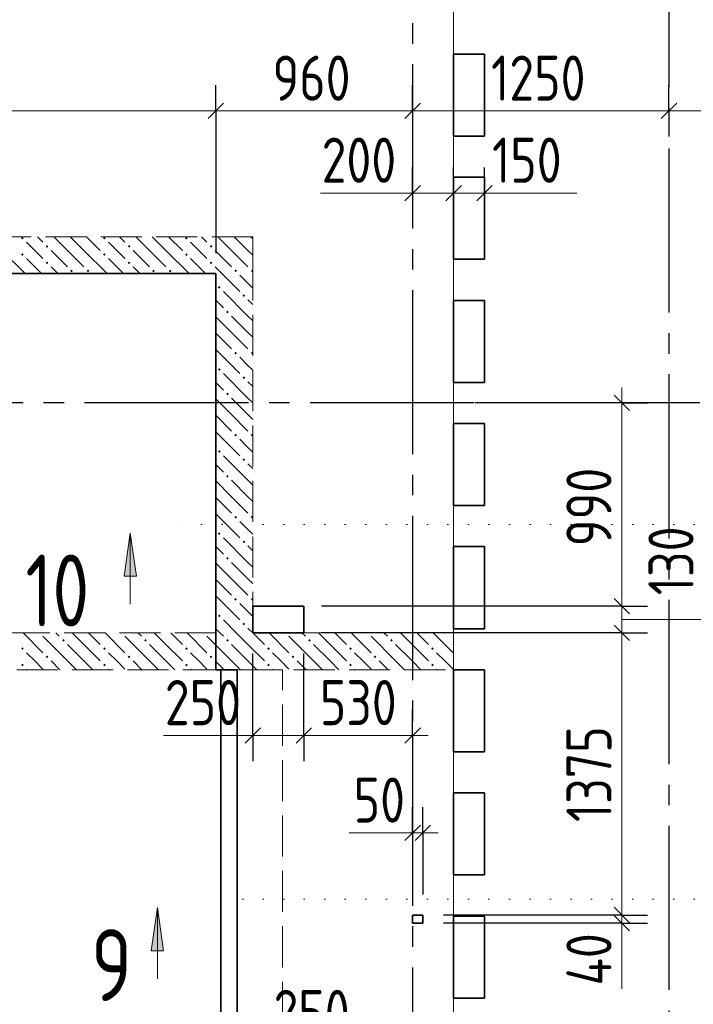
# Model space of a CAD drawing. Header units: millimetres. Extents: x 0 to 31317, y 0 to 42000.
# Tile 8 of 12: x 19908 to 23193, y 25620 to 30417. Entities that reach past the tile are written whole.
import ezdxf

# ---------------------------------------------------------------- set-up
doc = ezdxf.new("R2010")
doc.units = ezdxf.units.MM
for name, pattern in [('______2', [270, 200, -70]), ('______5', [1100, 800, -100, 100, -100]), ('______9', [100, 0, -100])]:
    doc.linetypes.add(name, pattern=pattern)
for name, color, linetype, lineweight in [('Standard', 7, 'Continuous', 25), ('ЖБ Балка Вышележаща', 7, 'Continuous', 25), ('Оси', 40, '______5', 18), ('Размерная выноска', 7, 'Continuous', 13), ('Сечения символ', 7, 'Continuous', 25)]:
    doc.layers.add(name, color=color, linetype=linetype, lineweight=lineweight)
for name, color, linetype, lineweight, true_color in [('ЖБ Балка Нижележащая', 7, '______2', 25, 0x8c8cff), ('ЖБ Перекрытие верхний уровень', 7, 'Continuous', 25, 0xe0e0ff), ('ЖБ Стена верхний уровень', 7, 'Continuous', 25, 0x006e00)]:
    doc.layers.add(name, color=color, linetype=linetype, lineweight=lineweight, true_color=true_color)
doc.styles.add('GOST 2.304-81', font='txt')
doc.styles.add('ISOCPEUR', font='txt')

msp = doc.modelspace()

# ---------------------------------------------------------------- hatches: boundary and pattern name
at = {"layer": 'ЖБ Стена верхний уровень', "linetype": 'Continuous', "lineweight": 18, "transparency": 33554687}
for points in [[(19914.5, 29353.1), (19921, 29359.6), (19927.4, 29353.1), (19921, 29346.6)], [(20034.5, 29313.1), (20040.9, 29319.6), (20047.4, 29313.1), (20040.9, 29306.6)], [(20314.5, 29353.1), (20321, 29359.6), (20327.4, 29353.1), (20321, 29346.6)], [(20434.5, 29313.1), (20440.9, 29319.6), (20447.4, 29313.1), (20440.9, 29306.6)], [(20714.5, 29353.1), (20721, 29359.6), (20727.4, 29353.1), (20721, 29346.6)], [(20834.5, 29313.1), (20840.9, 29319.6), (20847.4, 29313.1), (20840.9, 29306.6)], [(19914.5, 29273.1), (19921, 29279.6), (19927.4, 29273.1), (19921, 29266.6)], [(20314.5, 29273.1), (20321, 29279.6), (20327.4, 29273.1), (20321, 29266.6)], [(20714.5, 29273.1), (20721, 29279.6), (20727.4, 29273.1), (20721, 29266.6)], [(20034.5, 29233.1), (20040.9, 29239.6), (20047.4, 29233.1), (20040.9, 29226.6)], [(20434.5, 29233.1), (20440.9, 29239.6), (20447.4, 29233.1), (20440.9, 29226.6)], [(20834.5, 29233.1), (20840.9, 29239.6), (20847.4, 29233.1), (20840.9, 29226.6)], [(20154.4, 29193.1), (20160.9, 29199.6), (20167.4, 29193.1), (20160.9, 29186.6)], [(20234.5, 29193.1), (20240.9, 29199.6), (20247.4, 29193.1), (20240.9, 29186.6)], [(20554.4, 29193.1), (20560.9, 29199.6), (20567.4, 29193.1), (20560.9, 29186.6)], [(20634.5, 29193.1), (20640.9, 29199.6), (20647.4, 29193.1), (20640.9, 29186.6)], [(20954.4, 29193.1), (20960.9, 29199.6), (20967.4, 29193.1), (20960.9, 29186.6)], [(21034.5, 29193.1), (21040.9, 29199.6), (21044, 29196.6), (21044, 29189.7), (21040.9, 29186.6)], [(20874.5, 29113.1), (20881, 29119.6), (20887.5, 29113.1), (20881, 29106.6)], [(20994.5, 29073.1), (21001, 29079.6), (21007.5, 29073.1), (21001, 29066.6)], [(20914.5, 28993.1), (20921, 28999.6), (20927.4, 28993.1), (20921, 28986.6)], [(20954.4, 28793.1), (20960.9, 28799.6), (20967.4, 28793.1), (20960.9, 28786.6)], [(21034.5, 28793.1), (21040.9, 28799.6), (21044, 28796.6), (21044, 28789.7), (21040.9, 28786.6)], [(20874.5, 28713.1), (20881, 28719.6), (20887.5, 28713.1), (20881, 28706.6)], [(20994.5, 28673.1), (21001, 28679.6), (21007.5, 28673.1), (21001, 28666.6)], [(20914.5, 28593.1), (20921, 28599.6), (20927.4, 28593.1), (20921, 28586.6)], [(20954.4, 28393.1), (20960.9, 28399.6), (20967.4, 28393.1), (20960.9, 28386.6)], [(21034.5, 28393.1), (21040.9, 28399.6), (21044, 28396.6), (21044, 28389.7), (21040.9, 28386.6)], [(20874.5, 28313.1), (20881, 28319.6), (20887.5, 28313.1), (20881, 28306.6)], [(20994.5, 28273.1), (21001, 28279.6), (21007.5, 28273.1), (21001, 28266.6)], [(20914.5, 28193.1), (20921, 28199.6), (20927.4, 28193.1), (20921, 28186.6)], [(20954.4, 27993.1), (20960.9, 27999.6), (20967.4, 27993.1), (20960.9, 27986.6)], [(21034.5, 27993.1), (21040.9, 27999.6), (21044, 27996.6), (21044, 27989.7), (21040.9, 27986.6)], [(20874.5, 27913.1), (20881, 27919.6), (20887.5, 27913.1), (20881, 27906.6)], [(20994.5, 27873.1), (21001, 27879.6), (21007.5, 27873.1), (21001, 27866.6)], [(20914.5, 27793.1), (20921, 27799.6), (20927.4, 27793.1), (20921, 27786.6)], [(20954.4, 27593.1), (20960.9, 27599.6), (20967.4, 27593.1), (20960.9, 27586.6)], [(21034.5, 27593.1), (21040.9, 27599.6), (21044, 27596.6), (21044, 27589.7), (21040.9, 27586.6)], [(20874.5, 27513.1), (20881, 27519.6), (20887.5, 27513.1), (20881, 27506.6)], [(20994.5, 27473.1), (21001, 27479.6), (21007.5, 27473.1), (21001, 27466.6)], [(20004.3, 27430), (20001, 27426.6), (19997.6, 27430)], [(20114.5, 27393.1), (20121, 27399.6), (20127.4, 27393.1), (20121, 27386.6)], [(20404.3, 27430), (20401, 27426.6), (20397.6, 27430)], [(20514.5, 27393.1), (20521, 27399.6), (20527.4, 27393.1), (20521, 27386.6)], [(20804.3, 27430), (20801, 27426.6), (20797.6, 27430)], [(20914.5, 27393.1), (20921, 27399.6), (20927.4, 27393.1), (20921, 27386.6)], [(21204.3, 27430), (21201, 27426.6), (21197.6, 27430)], [(21314.5, 27393.1), (21321, 27399.6), (21327.4, 27393.1), (21321, 27386.6)], [(21604.3, 27430), (21601, 27426.6), (21597.6, 27430)], [(21714.5, 27393.1), (21721, 27399.6), (21727.4, 27393.1), (21721, 27386.6)], [(22004.3, 27430), (22001, 27426.6), (21997.6, 27430)], [(19914.5, 27353.1), (19921, 27359.6), (19927.4, 27353.1), (19921, 27346.6)], [(20314.5, 27353.1), (20321, 27359.6), (20327.4, 27353.1), (20321, 27346.6)], [(20714.5, 27353.1), (20721, 27359.6), (20727.4, 27353.1), (20721, 27346.6)], [(21114.5, 27353.1), (21121, 27359.6), (21127.4, 27353.1), (21121, 27346.6)], [(21514.5, 27353.1), (21521, 27359.6), (21527.4, 27353.1), (21521, 27346.6)], [(21914.5, 27353.1), (21921, 27359.6), (21927.4, 27353.1), (21921, 27346.6)], [(20034.5, 27313.1), (20040.9, 27319.6), (20047.4, 27313.1), (20040.9, 27306.6)], [(20434.5, 27313.1), (20440.9, 27319.6), (20447.4, 27313.1), (20440.9, 27306.6)], [(20834.5, 27313.1), (20840.9, 27319.6), (20847.4, 27313.1), (20840.9, 27306.6)], [(21234.5, 27313.1), (21240.9, 27319.6), (21247.4, 27313.1), (21240.9, 27306.6)], [(21634.5, 27313.1), (21640.9, 27319.6), (21647.4, 27313.1), (21640.9, 27306.6)], [(19914.5, 27273.1), (19921, 27279.6), (19927.4, 27273.1), (19921, 27266.6)], [(20314.5, 27273.1), (20321, 27279.6), (20327.4, 27273.1), (20321, 27266.6)], [(20714.5, 27273.1), (20721, 27279.6), (20727.4, 27273.1), (20721, 27266.6)], [(21114.5, 27273.1), (21121, 27279.6), (21127.4, 27273.1), (21121, 27266.6)], [(21514.5, 27273.1), (21521, 27279.6), (21527.4, 27273.1), (21521, 27266.6)], [(21914.5, 27273.1), (21921, 27279.6), (21927.4, 27273.1), (21921, 27266.6)]]:
    msp.add_hatch(color=7, dxfattribs=at).paths.add_polyline_path(points, flags=16)
at = {"layer": 'Сечения символ', "linetype": 'Continuous', "lineweight": 13, "transparency": 33554687}
for points in [[(20416.9, 27706.3), (20446.9, 27916.3), (20476.9, 27706.3)], [(20549.3, 25881), (20579.3, 26091), (20609.3, 25881)]]:
    msp.add_hatch(color=7, dxfattribs=at).paths.add_polyline_path(points, flags=16)

# ---------------------------------------------------------------- linework, layer by layer
at = {"layer": 'Standard', "color": 251, "linetype": 'Continuous', "lineweight": -3, "true_color": 0x656565, "transparency": 33554687}
for p, q in [((20864, 29972.8), (20864, 30097.8)), ((21824, 29972.8), (21824, 30097.8)), ((23074, 29972.8), (23074, 30097.8)), ((20864, 29972.8), (20864, 29847.8)), ((21824, 29972.8), (21824, 29847.8)), ((21824, 29972.8), (21824, 29972.8)), ((23074, 29972.8), (23074, 29847.8)), ((23074, 29972.8), (23074, 29972.8)), ((21824, 29572.8), (21824, 29697.8)), ((22024, 29572.8), (22024, 29697.8)), ((22174, 29572.8), (22174, 29697.8)), ((21824, 29572.8), (21824, 29447.8)), ((22024, 29572.8), (22024, 29447.8)), ((22174, 29572.8), (22174, 29447.8)), ((22843.7, 28550), (22129.6, 28550)), ((22843.7, 28550), (22718.7, 28550)), ((22843.7, 28550), (22968.7, 28550)), ((22843.7, 27560), (22718.7, 27560)), ((22843.7, 27560), (22968.7, 27560)), ((22843.7, 27430), (22718.7, 27430)), ((22843.7, 27430), (22968.7, 27430)), ((21044, 26930), (21044, 27055)), ((21294, 26930), (21294, 27055)), ((21824, 26930), (21824, 27055)), ((21044, 26930), (21044, 26805)), ((21294, 26930), (21294, 26805)), ((21824, 26930), (21824, 26805)), ((21824, 26930), (21824, 26930)), ((21824, 26455), (21824, 26580)), ((21874, 26455), (21874, 26580)), ((21824, 26455), (21824, 26330)), ((21824, 26455), (21824, 26155)), ((21874, 26455), (21874, 26330)), ((21874, 26455), (21874, 26155)), ((22843.7, 26055), (22718.7, 26055)), ((22843.7, 26055), (22968.7, 26055)), ((22843.7, 26015), (22718.7, 26015)), ((22843.7, 26015), (22968.7, 26015))]:
    msp.add_line(p, q, dxfattribs=at)
at = {"layer": 'Standard', "color": 7, "linetype": 'Continuous', "lineweight": 25, "transparency": 33554687}
for p, q in [((20901.5, 30010.3), (20826.5, 29935.3)), ((21861.5, 30010.3), (21786.5, 29935.3)), ((23111.5, 30010.3), (23036.5, 29935.3)), ((21786.5, 29535.3), (21861.5, 29610.3)), ((21986.5, 29535.3), (22061.5, 29610.3)), ((22136.5, 29535.3), (22211.5, 29610.3)), ((22806.2, 28587.5), (22881.2, 28512.5)), ((22806.2, 27597.5), (22881.2, 27522.5)), ((22806.2, 27467.5), (22881.2, 27392.5)), ((21081.5, 26967.5), (21006.5, 26892.5)), ((21331.5, 26967.5), (21256.5, 26892.5)), ((21861.5, 26967.5), (21786.5, 26892.5)), ((21861.5, 26492.5), (21786.5, 26417.5)), ((21911.5, 26492.5), (21836.5, 26417.5)), ((22806.2, 26092.5), (22881.2, 26017.5)), ((22806.2, 26052.5), (22881.2, 25977.5))]:
    msp.add_line(p, q, dxfattribs=at)
at = {"layer": 'Standard', "color": 7, "linetype": 'Continuous', "lineweight": 13, "transparency": 33554687}
for p, q in [((20864, 29972.8), (16924, 29972.8)), ((21824, 29972.8), (20864, 29972.8)), ((23774, 29972.8), (23074, 29972.8)), ((21824, 29572.8), (21749, 29572.8)), ((21824, 29572.8), (22024, 29572.8)), ((22024, 29572.8), (22174, 29572.8)), ((22174, 29572.8), (22249, 29572.8)), ((22843.7, 28550), (22843.7, 28625)), ((22843.7, 27560), (22843.7, 27430)), ((22843.7, 27430), (22843.7, 26055)), ((21044, 26930), (20969, 26930)), ((21294, 26930), (21044, 26930)), ((21824, 26930), (21294, 26930)), ((21824, 26930), (21899, 26930)), ((21824, 26455), (21749, 26455)), ((21874, 26455), (21824, 26455)), ((21874, 26455), (21949, 26455)), ((22843.7, 26055), (22843.7, 26015)), ((22843.7, 26015), (22843.7, 25940))]:
    msp.add_line(p, q, dxfattribs=at)
for points in [[(7674, 17930), (22024, 17930), (22024, 39170), (7674, 39170), (7674, 17930)], [(23074, 29972.8), (22453.1, 29972.8), (22453.1, 29972.8), (22031.8, 29972.8), (22031.8, 29972.8), (21956.7, 29972.8), (21956.7, 29972.8), (21824, 29972.8)], [(22843.7, 28550), (22843.7, 27822.3), (22843.7, 27822.3), (22843.7, 27718.5), (22843.7, 27718.5), (22843.7, 27560)]]:
    msp.add_lwpolyline(points, dxfattribs=at)
at = {"layer": 'Standard', "color": 251, "linetype": 'Continuous', "lineweight": -3, "true_color": 0x656565, "transparency": 33554687}
for points in [[(20864, 29972.8), (20864, 29911.2), (20864, 29911.2), (20864, 29905.8), (20864, 29905.8), (20864, 29851.9), (20864, 29851.9), (20864, 29280)], [(22843.7, 27560), (22826.7, 27560), (22826.7, 27560), (22826.7, 27560), (22826.7, 27560), (21379, 27560)], [(22843.7, 27430), (22826.7, 27430), (22826.7, 27430), (22826.7, 27430), (22826.7, 27430), (21379, 27430)], [(21044, 26930), (21044, 26947), (21044, 26947), (21044, 27330)], [(21294, 26930), (21294, 26947), (21294, 26947), (21294, 27330)], [(22843.7, 26055), (22826.7, 26055), (22826.7, 26055), (21974, 26055)], [(22843.7, 26015), (22826.7, 26015), (22826.7, 26015), (21974, 26015)]]:
    msp.add_lwpolyline(points, dxfattribs=at)
at = {"layer": 'ЖБ Балка Вышележаща', "color": 7, "linetype": 'Continuous', "lineweight": 35, "transparency": 33554687}
for p, q in [((20969, 27250), (20889, 27250)), ((20889, 27250), (20889, 24720)), ((20969, 24720), (20969, 27250))]:
    msp.add_line(p, q, dxfattribs=at)
at = {"layer": 'ЖБ Балка Нижележащая', "color": 251, "linetype": '______2', "lineweight": 18, "true_color": 0x656565, "transparency": 33554687}
for p, q in [((21189, 27250), (20969, 27250)), ((21189, 24720), (21189, 27250))]:
    msp.add_line(p, q, dxfattribs=at)
at = {"layer": 'ЖБ Перекрытие верхний уровень', "color": 7, "linetype": 'Continuous', "lineweight": 35, "transparency": 33554687}
for p, q in [((22024, 29850), (22024, 30250)), ((22024, 30250), (22174, 30250)), ((22174, 30250), (22174, 29850)), ((22174, 29850), (22024, 29850)), ((22024, 29250), (22024, 29650)), ((22024, 29650), (22174, 29650)), ((22174, 29650), (22174, 29250)), ((22174, 29250), (22024, 29250)), ((20864, 29180), (16424, 29180)), ((20864, 27250), (20864, 29180)), ((22024, 28650), (22024, 29050)), ((22024, 29050), (22174, 29050)), ((22174, 29050), (22174, 28650)), ((22174, 28650), (22024, 28650)), ((22024, 28050), (22024, 28450)), ((22024, 28450), (22174, 28450)), ((22174, 28450), (22174, 28050)), ((22174, 28050), (22024, 28050)), ((22024, 27850), (22174, 27850)), ((22024, 27450), (22024, 27850)), ((22174, 27850), (22174, 27450)), ((21294, 27560), (21044, 27560)), ((21044, 27560), (21044, 27430)), ((21294, 27430), (21294, 27560)), ((22174, 27450), (22024, 27450)), ((21044, 27430), (21294, 27430)), ((20969, 27250), (20864, 27250)), ((20969, 24720), (20969, 27250)), ((22024, 26850), (22024, 27250)), ((22024, 27250), (22174, 27250)), ((22174, 27250), (22174, 26850)), ((22174, 26850), (22024, 26850)), ((22024, 26250), (22024, 26650)), ((22024, 26650), (22174, 26650)), ((22174, 26650), (22174, 26250)), ((22174, 26250), (22024, 26250)), ((21874, 26055), (21824, 26055)), ((21824, 26055), (21824, 26015)), ((21874, 26015), (21874, 26055)), ((21824, 26015), (21874, 26015)), ((22024, 25650), (22024, 26050)), ((22024, 26050), (22174, 26050)), ((22174, 26050), (22174, 25650)), ((22174, 25650), (22024, 25650))]:
    msp.add_line(p, q, dxfattribs=at)
at = {"layer": 'ЖБ Стена верхний уровень', "color": 251, "linetype": '______2', "lineweight": 13, "true_color": 0x656565, "transparency": 33554687}
for p, q in [((21044, 29360), (16424, 29360)), ((21044, 29180), (21044, 29360)), ((18204, 29180), (20864, 29180)), ((20864, 29180), (20864, 27430)), ((21044, 27430), (21044, 29180)), ((20864, 27430), (18204, 27430)), ((22024, 27430), (21044, 27430)), ((22024, 27250), (22024, 27430)), ((16924, 27250), (22024, 27250))]:
    msp.add_line(p, q, dxfattribs=at)
at = {"layer": 'ЖБ Стена верхний уровень', "color": 9, "linetype": 'Continuous', "lineweight": 18, "true_color": 0xc7c7c7, "transparency": 33554687}
for p, q in [((19981, 29293.1), (19940.9, 29333.1)), ((19994.1, 29360), (20021, 29333.1)), ((20140.9, 29293.1), (20074.1, 29360)), ((20154.1, 29360), (20221, 29293.1)), ((20234.1, 29360), (20301, 29293.1)), ((20381, 29293.1), (20340.9, 29333.1)), ((20394.1, 29360), (20421, 29333.1)), ((20540.9, 29293.1), (20474.1, 29360)), ((20554.1, 29360), (20621, 29293.1)), ((20634.1, 29360), (20701, 29293.1)), ((20781, 29293.1), (20740.9, 29333.1)), ((20794.1, 29360), (20821, 29333.1)), ((20940.9, 29293.1), (20874.1, 29360)), ((20954.1, 29360), (21021, 29293.1)), ((21034.1, 29360), (21044, 29350.1)), ((19821, 29293.1), (19934.1, 29180)), ((20021, 29253.1), (19981, 29293.1)), ((20060.9, 29293.1), (20140.9, 29213.1)), ((20140.9, 29293.1), (20221, 29213.1)), ((20221, 29293.1), (20334.1, 29180)), ((20421, 29253.1), (20381, 29293.1)), ((20460.9, 29293.1), (20540.9, 29213.1)), ((20540.9, 29293.1), (20621, 29213.1)), ((20621, 29293.1), (20734.1, 29180)), ((20821, 29253.1), (20781, 29293.1)), ((20860.9, 29293.1), (20940.9, 29213.1)), ((20940.9, 29293.1), (21021, 29213.1)), ((21021, 29293.1), (21044, 29270.1)), ((19940.9, 29253.1), (20014.1, 29180)), ((20340.9, 29253.1), (20414.1, 29180)), ((20740.9, 29253.1), (20814.1, 29180)), ((20060.9, 29213.1), (20094.1, 29180)), ((20460.9, 29213.1), (20494.1, 29180)), ((20860.9, 29213.1), (20894.1, 29180)), ((20894.1, 29180), (20981, 29093.1)), ((21021, 29133.1), (20981, 29173.1)), ((21044, 29110.1), (21021, 29133.1)), ((21021, 28973.1), (20901, 29093.1)), ((20864, 29050.1), (20901, 29013.1)), ((21021, 29053.1), (21044, 29030.1)), ((20940.9, 28893.1), (20864, 28970.1)), ((20940.9, 28973.1), (21021, 28893.1)), ((21021, 28973.1), (21044, 28950.1)), ((20864, 28890.1), (20940.9, 28813.1)), ((20940.9, 28893.1), (21021, 28813.1)), ((21021, 28893.1), (21044, 28870.1)), ((20864, 28810.1), (20981, 28693.1)), ((21021, 28733.1), (20981, 28773.1)), ((21021, 28573.1), (20901, 28693.1)), ((21044, 28710.1), (21021, 28733.1)), ((20864, 28650.1), (20901, 28613.1)), ((21021, 28653.1), (21044, 28630.1)), ((20940.9, 28493.1), (20864, 28570.1)), ((20940.9, 28573.1), (21021, 28493.1)), ((21021, 28573.1), (21044, 28550.1)), ((20864, 28490.1), (20940.9, 28413.1)), ((20940.9, 28493.1), (21021, 28413.1)), ((21021, 28493.1), (21044, 28470.1)), ((20864, 28410.1), (20981, 28293.1)), ((21021, 28333.1), (20981, 28373.1)), ((21044, 28310.1), (21021, 28333.1)), ((21021, 28173.1), (20901, 28293.1)), ((20864, 28250.1), (20901, 28213.1)), ((21021, 28253.1), (21044, 28230.1)), ((20940.9, 28093.1), (20864, 28170.1)), ((20940.9, 28173.1), (21021, 28093.1)), ((21021, 28173.1), (21044, 28150.1)), ((20864, 28090.1), (20940.9, 28013.1)), ((20940.9, 28093.1), (21021, 28013.1)), ((21021, 28093.1), (21044, 28070.1)), ((20864, 28010.1), (20981, 27893.1)), ((21021, 27933.1), (20981, 27973.1)), ((21044, 27910.1), (21021, 27933.1)), ((21021, 27773.1), (20901, 27893.1)), ((20864, 27850.1), (20901, 27813.1)), ((21021, 27853.1), (21044, 27830.1)), ((20940.9, 27693.1), (20864, 27770.1)), ((20940.9, 27773.1), (21021, 27693.1)), ((21021, 27773.1), (21044, 27750.1)), ((20864, 27690.1), (20940.9, 27613.1)), ((20940.9, 27693.1), (21021, 27613.1)), ((21021, 27693.1), (21044, 27670.1)), ((20864, 27610.1), (20981, 27493.1)), ((21021, 27533.1), (20981, 27573.1)), ((20964.1, 27430), (20901, 27493.1)), ((21044, 27510.1), (21021, 27533.1)), ((20864, 27450.1), (20884.1, 27430)), ((21021, 27453.1), (21044, 27430.1)), ((19924.1, 27430), (20021, 27333.1)), ((20140.9, 27293.1), (20021, 27413.1)), ((20084.1, 27430), (20101, 27413.1)), ((20221, 27373.1), (20164.1, 27430)), ((20244.1, 27430), (20301, 27373.1)), ((20324.1, 27430), (20421, 27333.1)), ((20540.9, 27293.1), (20421, 27413.1)), ((20484.1, 27430), (20501, 27413.1)), ((20621, 27373.1), (20564.1, 27430)), ((20644.1, 27430), (20701, 27373.1)), ((20724.1, 27430), (20821, 27333.1)), ((20940.9, 27293.1), (20821, 27413.1)), ((20884.1, 27430), (20901, 27413.1)), ((21021, 27373.1), (20964.1, 27430)), ((21044.1, 27430), (21101, 27373.1)), ((21124.1, 27430), (21221, 27333.1)), ((21340.9, 27293.1), (21221, 27413.1)), ((21284.1, 27430), (21301, 27413.1)), ((21421, 27373.1), (21364.1, 27430)), ((21444.1, 27430), (21501, 27373.1)), ((21524.1, 27430), (21621, 27333.1)), ((21740.9, 27293.1), (21621, 27413.1)), ((21684.1, 27430), (21701, 27413.1)), ((21821, 27373.1), (21764.1, 27430)), ((21844.1, 27430), (21901, 27373.1)), ((21924.1, 27430), (22021, 27333.1)), ((22024, 27410.1), (22021, 27413.1)), ((20140.9, 27373.1), (20221, 27293.1)), ((20221, 27373.1), (20301, 27293.1)), ((20540.9, 27373.1), (20621, 27293.1)), ((20621, 27373.1), (20701, 27293.1)), ((20940.9, 27373.1), (21021, 27293.1)), ((21021, 27373.1), (21101, 27293.1)), ((21340.9, 27373.1), (21421, 27293.1)), ((21421, 27373.1), (21501, 27293.1)), ((21740.9, 27373.1), (21821, 27293.1)), ((21821, 27373.1), (21901, 27293.1)), ((19981, 27293.1), (19940.9, 27333.1)), ((20381, 27293.1), (20340.9, 27333.1)), ((20781, 27293.1), (20740.9, 27333.1)), ((21181, 27293.1), (21140.9, 27333.1)), ((21581, 27293.1), (21540.9, 27333.1)), ((21981, 27293.1), (21940.9, 27333.1)), ((19940.9, 27253.1), (19944.1, 27250)), ((20021, 27253.1), (19981, 27293.1)), ((20060.9, 27293.1), (20104.1, 27250)), ((20140.9, 27293.1), (20184.1, 27250)), ((20221, 27293.1), (20264.1, 27250)), ((20340.9, 27253.1), (20344.1, 27250)), ((20421, 27253.1), (20381, 27293.1)), ((20460.9, 27293.1), (20504.1, 27250)), ((20540.9, 27293.1), (20584.1, 27250)), ((20621, 27293.1), (20664.1, 27250)), ((20740.9, 27253.1), (20744.1, 27250)), ((20821, 27253.1), (20781, 27293.1)), ((20860.9, 27293.1), (20904.1, 27250)), ((20940.9, 27293.1), (20984.1, 27250)), ((21021, 27293.1), (21064.1, 27250)), ((21140.9, 27253.1), (21144.1, 27250)), ((21221, 27253.1), (21181, 27293.1)), ((21260.9, 27293.1), (21304.1, 27250)), ((21340.9, 27293.1), (21384.1, 27250)), ((21421, 27293.1), (21464.1, 27250)), ((21540.9, 27253.1), (21544.1, 27250)), ((21621, 27253.1), (21581, 27293.1)), ((21660.9, 27293.1), (21704.1, 27250)), ((21740.9, 27293.1), (21784.1, 27250)), ((21821, 27293.1), (21864.1, 27250)), ((21940.9, 27253.1), (21944.1, 27250)), ((22021, 27253.1), (21981, 27293.1))]:
    msp.add_line(p, q, dxfattribs=at)
at = {"layer": 'Оси', "color": 8, "linetype": '______5', "lineweight": -3, "transparency": 33554687}
for p, q in [((21824, 40100), (21824, 15930)), ((23074, 33090), (23074, 15930)), ((26524, 28550), (4600, 28550))]:
    msp.add_line(p, q, dxfattribs=at)
at = {"layer": 'Размерная выноска', "color": 7, "linetype": 'Continuous', "lineweight": 13, "transparency": 33554687}
for p, q in [((21824, 29572.8), (21374, 29572.8)), ((22224, 29572.8), (22624, 29572.8)), ((21029, 26930), (20609, 26930)), ((21824, 26455), (21514, 26455)), ((22843.7, 26015), (22843.7, 25695))]:
    msp.add_line(p, q, dxfattribs=at)
at = {"layer": 'Размерная выноска', "color": 7, "linetype": 'Continuous', "lineweight": 35, "transparency": 33554687}
msp.add_lwpolyline([(16924, 24720), (20969, 24720), (20969, 27250), (20864, 27250), (20864, 29180), (16424, 29180), (16424, 27430), (16924, 27430), (16924, 24720)], dxfattribs=at)
at = {"layer": 'Размерная выноска', "color": 7, "linetype": 'Continuous', "lineweight": 13, "transparency": 33554687}
msp.add_lwpolyline([(22843.7, 27495), (23243.7, 27495), (23243.7, 27995)], dxfattribs=at)
at = {"layer": 'Сечения символ', "color": 7, "linetype": '______9', "lineweight": 13, "transparency": 33554687}
for p, q in [((23397.5, 27958.1), (20669.9, 27958.1)), ((23397.5, 26132.8), (20802.3, 26132.8))]:
    msp.add_line(p, q, dxfattribs=at)
at = {"layer": 'Сечения символ', "color": 7, "linetype": 'Continuous', "lineweight": 13, "transparency": 33554687}
for p, q in [((20416.9, 27706.3), (20446.9, 27916.3)), ((20446.9, 27916.3), (20446.9, 27568.8)), ((20446.9, 27916.3), (20446.9, 27916.3)), ((20446.9, 27916.3), (20446.9, 27916.3)), ((20446.9, 27916.3), (20446.9, 27916.3)), ((20446.9, 27916.3), (20476.9, 27706.3)), ((20476.9, 27706.3), (20416.9, 27706.3)), ((20446.9, 27706.3), (20446.9, 27691.3)), ((20549.3, 25881), (20579.3, 26091)), ((20579.3, 26091), (20579.3, 25743.5)), ((20579.3, 26091), (20579.3, 26091)), ((20579.3, 26091), (20579.3, 26091)), ((20579.3, 26091), (20579.3, 26091)), ((20579.3, 26091), (20609.3, 25881)), ((20609.3, 25881), (20549.3, 25881)), ((20579.3, 25881), (20579.3, 25866))]:
    msp.add_line(p, q, dxfattribs=at)

# ---------------------------------------------------------------- texts
at = {"layer": 'Standard', "color": 7, "linetype": 'Continuous', "lineweight": 25, "transparency": 33554687, "char_height": 220, "attachment_point": 7, "style": 'GOST 2.304-81'}
for s, insert, width in [('960', (21140.7, 30022.8), 531.96), ('1250', (22206.6, 30022.8), 610.165), ('200', (21379.9, 29622.8), 531.967), ('150', (22211.5, 29622.8), 469.509), ('250', (20615.5, 26980), 516.396), ('530', (21371.3, 26980), 500.82), ('50', (21536.2, 26505), 375.735), ('250', (21145.5, 25470), 516.39)]:
    msp.add_mtext(s, dxfattribs=dict(at, insert=insert, width=width))
at = {"layer": 'Standard', "color": 7, "linetype": 'Continuous', "lineweight": 25, "transparency": 33554687, "char_height": 220, "attachment_point": 7, "rotation": 90, "style": 'GOST 2.304-81'}
for s, insert, width in [('990', (22793.7, 27851.7), 531.973), ('130', (23193.7, 27613.4), 469.509), ('1375', (22793.7, 26508), 594.589), ('40', (22793.7, 25711.6), 391.317)]:
    msp.add_mtext(s, dxfattribs=dict(at, insert=insert, width=width))
at = {"layer": 'Сечения символ', "color": 7, "linetype": 'Continuous', "lineweight": 35, "transparency": 33554687, "char_height": 350, "attachment_point": 7, "style": 'ISOCPEUR'}
for s, insert, width in [('\\W0.75;10', (19935.8, 27461.3), 550.995), ('\\W0.78;9', (20255.7, 25636), 380.809)]:
    msp.add_mtext(s, dxfattribs=dict(at, insert=insert, width=width))

doc.saveas('drawing.dxf')
